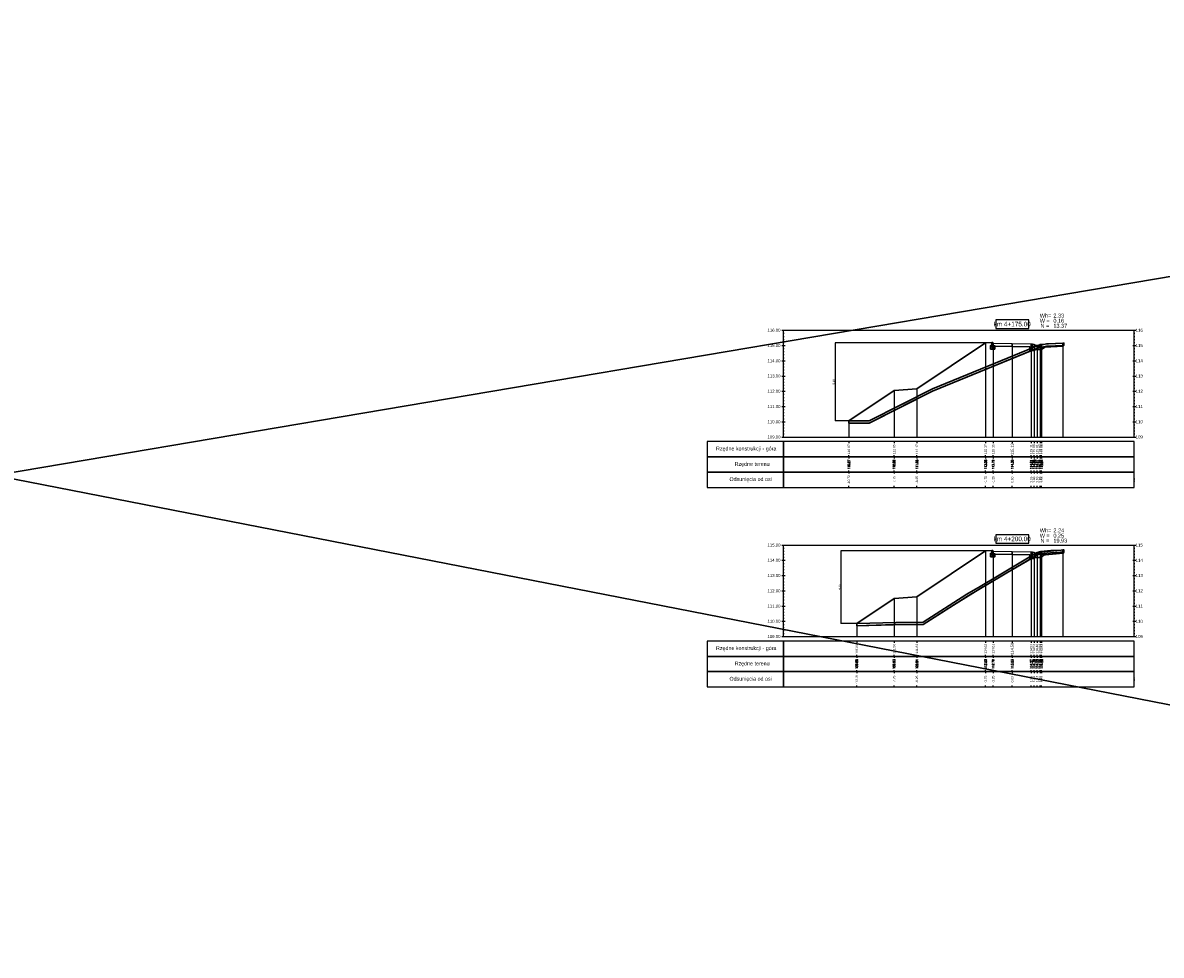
# Model space of a CAD drawing. Extents: x 7537626 to 7538805, y 5722894 to 5725486.
# Tile 87 of 105: x 7538621 to 7538696, y 5725288 to 5725349. Entities that reach past the tile are written whole.
import ezdxf

# ---------------------------------------------------------------- set-up
doc = ezdxf.new("R2010")
doc.units = 0
doc.header["$PDMODE"] = 35
doc.header["$PDSIZE"] = 0.3
for name, color, linetype in [('C-DROGI-PROFILE', 7, 'Continuous'), ('C-DROGI-PROFILE-ETYKIETY', 7, 'Continuous'), ('C-DROGI-PRZEKROJE-ETYKIETY', 7, 'Continuous'), ('C-POPRZECZKA-przekrój', 2, 'Continuous'), ('C-POPRZECZKA-widok', 1, 'Continuous')]:
    doc.layers.add(name, color=color, linetype=linetype)
for name, color, linetype, lineweight, plot in [('D-1.pow. hum.', 7, 'Continuous', 30, False), ('D-2.wykop', 30, 'Continuous', 30, False), ('D-3.nasyp', 4, 'Continuous', 30, False)]:
    doc.layers.add(name, color=color, linetype=linetype, lineweight=lineweight, plot=plot)
doc.layers.add('D-roboty-ziemne-opis', color=2, linetype='Continuous', lineweight=30)
doc.layers.add('poprzeczki', color=7, linetype='Continuous', true_color=0x0000d6)
doc.styles.add('2mm08', font='arial.ttf', dxfattribs={"width": 0.8})
doc.styles.add('opis_50', font='arial.ttf', dxfattribs={"height": 0.125})
doc.styles.get("Standard").update_dxf_attribs({"font": 'arial.ttf'})
doc.dimstyles.new('OPIS_50', dxfattribs={"dimscale": 0.5, "dimtxt": 0.125, "dimasz": 0.25, "dimexe": 0.1, "dimexo": 0.15, "dimgap": 0.1, "dimtad": 1, "dimzin": 0, "dimtxsty": 'opis_50', "dimblk": 'ARCHTICK', "dimcen": 0.15, "dimdle": 0.1, "dimaunit": 2, "dimadec": 4, "dimazin": 0, "dimtfac": 1, "dimtmove": 0, "dimatfit": 3, "dimfxl": 1, "dimarcsym": 0})

# ---------------------------------------------------------------- blocks, each defined once
blk = doc.blocks.new('_ArchTick')
at = {"color": 0, "linetype": 'ByBlock', "const_width": 0.15}
blk.add_lwpolyline([(-0.5, -0.5), (0.5, 0.5)], dxfattribs=at)
blk = doc.blocks.new('*D284')
at = {"layer": 'Defpoints', "color": 0, "transparency": 16777216}
for p in [(7538684.576, 5725328.344), (7538674.715, 5725323.248), (7538675.612, 5725323.248)]:
    blk.add_point(p, dxfattribs=at)
at = {"layer": 'poprzeczki', "color": 0, "lineweight": -2, "transparency": 16777216}
for p, q in [((7538684.561, 5725328.344), (7538674.705, 5725328.344)), ((7538674.715, 5725328.354), (7538674.715, 5725323.238)), ((7538675.597, 5725323.248), (7538674.705, 5725323.248))]:
    blk.add_line(p, q, dxfattribs=at)
at = {"layer": 'poprzeczki', "color": 0, "lineweight": -2, "transparency": 16777216, "xscale": 0.025, "yscale": 0.025, "zscale": 0.025}
for p, rotation in [((7538674.715, 5725328.344), 90), ((7538674.715, 5725323.248), 270)]:
    blk.add_blockref('_ArchTick', p, dxfattribs=dict(at, rotation=rotation))
at = {"layer": 'poprzeczki', "color": 0, "transparency": 16777216, "insert": (7538674.63, 5725325.796), "char_height": 0.125, "attachment_point": 5, "rotation": 90, "style": 'opis_50'}
blk.add_mtext('5,10', dxfattribs=at)
blk = doc.blocks.new('*D285')
at = {"layer": 'Defpoints', "color": 0, "transparency": 16777216}
for p in [(7538684.576, 5725314.71), (7538675.092, 5725309.956), (7538676.126, 5725309.956)]:
    blk.add_point(p, dxfattribs=at)
at = {"layer": 'poprzeczki', "color": 0, "lineweight": -2, "transparency": 16777216}
for p, q in [((7538684.561, 5725314.71), (7538675.082, 5725314.71)), ((7538675.092, 5725314.72), (7538675.092, 5725309.946)), ((7538676.111, 5725309.956), (7538675.082, 5725309.956))]:
    blk.add_line(p, q, dxfattribs=at)
at = {"layer": 'poprzeczki', "color": 0, "lineweight": -2, "transparency": 16777216, "xscale": 0.025, "yscale": 0.025, "zscale": 0.025}
for p, rotation in [((7538675.092, 5725314.71), 90), ((7538675.092, 5725309.956), 270)]:
    blk.add_blockref('_ArchTick', p, dxfattribs=dict(at, rotation=rotation))
at = {"layer": 'poprzeczki', "color": 0, "transparency": 16777216, "insert": (7538675.007, 5725312.333), "char_height": 0.125, "attachment_point": 5, "rotation": 90, "style": 'opis_50'}
blk.add_mtext('4,75', dxfattribs=at)

msp = doc.modelspace()

# ---------------------------------------------------------------- linework, layer by layer
at = {"layer": 'C-DROGI-PROFILE', "color": 7, "linetype": 'Continuous', "lineweight": -3}
for p, q in [((7538675.612, 5725321.879), (7538675.612, 5725321.779)), ((7538678.577, 5725321.879), (7538678.577, 5725321.779)), ((7538680.077, 5725321.879), (7538680.077, 5725321.779)), ((7538684.576, 5725321.879), (7538684.576, 5725321.779)), ((7538685.076, 5725321.879), (7538685.076, 5725321.779)), ((7538686.326, 5725321.879), (7538686.326, 5725321.779)), ((7538687.576, 5725321.879), (7538687.576, 5725321.779)), ((7538687.756, 5725321.879), (7538687.756, 5725321.779)), ((7538687.956, 5725321.879), (7538687.956, 5725321.779)), ((7538688.156, 5725321.879), (7538688.156, 5725321.779)), ((7538688.256, 5725321.879), (7538688.256, 5725321.779)), ((7538675.612, 5725320.879), (7538675.612, 5725320.979)), ((7538675.612, 5725320.879), (7538675.612, 5725320.779)), ((7538678.577, 5725320.879), (7538678.577, 5725320.979)), ((7538678.577, 5725320.879), (7538678.577, 5725320.779)), ((7538680.077, 5725320.879), (7538680.077, 5725320.979)), ((7538680.077, 5725320.879), (7538680.077, 5725320.779)), ((7538684.576, 5725320.879), (7538684.576, 5725320.979)), ((7538684.576, 5725320.879), (7538684.576, 5725320.779)), ((7538685.076, 5725320.879), (7538685.076, 5725320.979)), ((7538685.076, 5725320.879), (7538685.076, 5725320.779)), ((7538686.326, 5725320.879), (7538686.326, 5725320.979)), ((7538686.326, 5725320.879), (7538686.326, 5725320.779)), ((7538687.576, 5725320.879), (7538687.576, 5725320.979)), ((7538687.576, 5725320.879), (7538687.576, 5725320.779)), ((7538687.756, 5725320.879), (7538687.756, 5725320.979)), ((7538687.756, 5725320.879), (7538687.756, 5725320.779)), ((7538687.956, 5725320.879), (7538687.956, 5725320.979)), ((7538687.956, 5725320.879), (7538687.956, 5725320.779)), ((7538688.156, 5725320.879), (7538688.156, 5725320.979)), ((7538688.156, 5725320.879), (7538688.156, 5725320.779)), ((7538688.256, 5725320.879), (7538688.256, 5725320.979)), ((7538688.256, 5725320.879), (7538688.256, 5725320.779)), ((7538675.612, 5725319.879), (7538675.612, 5725319.979)), ((7538675.612, 5725319.879), (7538675.612, 5725319.779)), ((7538678.577, 5725319.879), (7538678.577, 5725319.979)), ((7538678.577, 5725319.879), (7538678.577, 5725319.779)), ((7538680.077, 5725319.879), (7538680.077, 5725319.979)), ((7538680.077, 5725319.879), (7538680.077, 5725319.779)), ((7538684.576, 5725319.879), (7538684.576, 5725319.979)), ((7538684.576, 5725319.879), (7538684.576, 5725319.779)), ((7538685.076, 5725319.879), (7538685.076, 5725319.979)), ((7538685.076, 5725319.879), (7538685.076, 5725319.779)), ((7538686.326, 5725319.879), (7538686.326, 5725319.979)), ((7538686.326, 5725319.879), (7538686.326, 5725319.779)), ((7538687.576, 5725319.879), (7538687.576, 5725319.979)), ((7538687.576, 5725319.879), (7538687.576, 5725319.779)), ((7538687.756, 5725319.879), (7538687.756, 5725319.979)), ((7538687.756, 5725319.879), (7538687.756, 5725319.779)), ((7538687.956, 5725319.879), (7538687.956, 5725319.979)), ((7538687.956, 5725319.879), (7538687.956, 5725319.779)), ((7538688.156, 5725319.879), (7538688.156, 5725319.979)), ((7538688.156, 5725319.879), (7538688.156, 5725319.779)), ((7538688.256, 5725319.879), (7538688.256, 5725319.979)), ((7538688.256, 5725319.879), (7538688.256, 5725319.779)), ((7538675.612, 5725318.879), (7538675.612, 5725318.979)), ((7538678.577, 5725318.879), (7538678.577, 5725318.979)), ((7538680.077, 5725318.879), (7538680.077, 5725318.979)), ((7538684.576, 5725318.879), (7538684.576, 5725318.979)), ((7538685.076, 5725318.879), (7538685.076, 5725318.979)), ((7538686.326, 5725318.879), (7538686.326, 5725318.979)), ((7538687.576, 5725318.879), (7538687.576, 5725318.979)), ((7538687.756, 5725318.879), (7538687.756, 5725318.979)), ((7538687.956, 5725318.879), (7538687.956, 5725318.979)), ((7538688.156, 5725318.879), (7538688.156, 5725318.979)), ((7538688.256, 5725318.879), (7538688.256, 5725318.979)), ((7538676.126, 5725308.795), (7538676.126, 5725308.695)), ((7538678.577, 5725308.795), (7538678.577, 5725308.695)), ((7538680.077, 5725308.795), (7538680.077, 5725308.695)), ((7538684.576, 5725308.795), (7538684.576, 5725308.695)), ((7538685.076, 5725308.795), (7538685.076, 5725308.695)), ((7538686.326, 5725308.795), (7538686.326, 5725308.695)), ((7538687.576, 5725308.795), (7538687.576, 5725308.695)), ((7538687.756, 5725308.795), (7538687.756, 5725308.695)), ((7538687.956, 5725308.795), (7538687.956, 5725308.695)), ((7538688.156, 5725308.795), (7538688.156, 5725308.695)), ((7538688.256, 5725308.795), (7538688.256, 5725308.695)), ((7538676.126, 5725307.795), (7538676.126, 5725307.895)), ((7538676.126, 5725307.795), (7538676.126, 5725307.695)), ((7538678.577, 5725307.795), (7538678.577, 5725307.895)), ((7538678.577, 5725307.795), (7538678.577, 5725307.695)), ((7538680.077, 5725307.795), (7538680.077, 5725307.895)), ((7538680.077, 5725307.795), (7538680.077, 5725307.695)), ((7538684.576, 5725307.795), (7538684.576, 5725307.895)), ((7538684.576, 5725307.795), (7538684.576, 5725307.695)), ((7538685.076, 5725307.795), (7538685.076, 5725307.895)), ((7538685.076, 5725307.795), (7538685.076, 5725307.695)), ((7538686.326, 5725307.795), (7538686.326, 5725307.895)), ((7538686.326, 5725307.795), (7538686.326, 5725307.695)), ((7538687.576, 5725307.795), (7538687.576, 5725307.895)), ((7538687.576, 5725307.795), (7538687.576, 5725307.695)), ((7538687.756, 5725307.795), (7538687.756, 5725307.895)), ((7538687.756, 5725307.795), (7538687.756, 5725307.695)), ((7538687.956, 5725307.795), (7538687.956, 5725307.895)), ((7538687.956, 5725307.795), (7538687.956, 5725307.695)), ((7538688.156, 5725307.795), (7538688.156, 5725307.895)), ((7538688.156, 5725307.795), (7538688.156, 5725307.695)), ((7538688.256, 5725307.795), (7538688.256, 5725307.895)), ((7538688.256, 5725307.795), (7538688.256, 5725307.695)), ((7538676.126, 5725306.795), (7538676.126, 5725306.895)), ((7538676.126, 5725306.795), (7538676.126, 5725306.695)), ((7538678.577, 5725306.795), (7538678.577, 5725306.895)), ((7538678.577, 5725306.795), (7538678.577, 5725306.695)), ((7538680.077, 5725306.795), (7538680.077, 5725306.895)), ((7538680.077, 5725306.795), (7538680.077, 5725306.695)), ((7538684.576, 5725306.795), (7538684.576, 5725306.895)), ((7538684.576, 5725306.795), (7538684.576, 5725306.695)), ((7538685.076, 5725306.795), (7538685.076, 5725306.895)), ((7538685.076, 5725306.795), (7538685.076, 5725306.695)), ((7538686.326, 5725306.795), (7538686.326, 5725306.895)), ((7538686.326, 5725306.795), (7538686.326, 5725306.695)), ((7538687.576, 5725306.795), (7538687.576, 5725306.895)), ((7538687.576, 5725306.795), (7538687.576, 5725306.695)), ((7538687.756, 5725306.795), (7538687.756, 5725306.895)), ((7538687.756, 5725306.795), (7538687.756, 5725306.695)), ((7538687.956, 5725306.795), (7538687.956, 5725306.895)), ((7538687.956, 5725306.795), (7538687.956, 5725306.695)), ((7538688.156, 5725306.795), (7538688.156, 5725306.895)), ((7538688.156, 5725306.795), (7538688.156, 5725306.695)), ((7538688.256, 5725306.795), (7538688.256, 5725306.895)), ((7538688.256, 5725306.795), (7538688.256, 5725306.695)), ((7538676.126, 5725305.795), (7538676.126, 5725305.895)), ((7538678.577, 5725305.795), (7538678.577, 5725305.895)), ((7538680.077, 5725305.795), (7538680.077, 5725305.895)), ((7538684.576, 5725305.795), (7538684.576, 5725305.895)), ((7538685.076, 5725305.795), (7538685.076, 5725305.895)), ((7538686.326, 5725305.795), (7538686.326, 5725305.895)), ((7538687.576, 5725305.795), (7538687.576, 5725305.895)), ((7538687.756, 5725305.795), (7538687.756, 5725305.895)), ((7538687.956, 5725305.795), (7538687.956, 5725305.895)), ((7538688.156, 5725305.795), (7538688.156, 5725305.895)), ((7538688.256, 5725305.795), (7538688.256, 5725305.895))]:
    msp.add_line(p, q, dxfattribs=at)
at = {"layer": 'C-DROGI-PROFILE', "color": 1, "linetype": 'Continuous', "lineweight": -3}
for points in [[(7538671.326, 5725320.879), (7538671.326, 5725321.879), (7538666.326, 5725321.879), (7538666.326, 5725320.879)], [(7538671.326, 5725320.879), (7538694.326, 5725320.879), (7538694.326, 5725321.879), (7538671.326, 5725321.879)], [(7538671.326, 5725319.879), (7538671.326, 5725320.879), (7538666.326, 5725320.879), (7538666.326, 5725319.879)], [(7538671.326, 5725319.879), (7538694.326, 5725319.879), (7538694.326, 5725320.879), (7538671.326, 5725320.879)], [(7538671.326, 5725318.879), (7538671.326, 5725319.879), (7538666.326, 5725319.879), (7538666.326, 5725318.879)], [(7538671.326, 5725318.879), (7538694.326, 5725318.879), (7538694.326, 5725319.879), (7538671.326, 5725319.879)], [(7538671.326, 5725307.795), (7538671.326, 5725308.795), (7538666.326, 5725308.795), (7538666.326, 5725307.795)], [(7538671.326, 5725307.795), (7538694.326, 5725307.795), (7538694.326, 5725308.795), (7538671.326, 5725308.795)], [(7538671.326, 5725306.795), (7538671.326, 5725307.795), (7538666.326, 5725307.795), (7538666.326, 5725306.795)], [(7538671.326, 5725306.795), (7538694.326, 5725306.795), (7538694.326, 5725307.795), (7538671.326, 5725307.795)], [(7538671.326, 5725305.795), (7538671.326, 5725306.795), (7538666.326, 5725306.795), (7538666.326, 5725305.795)], [(7538671.326, 5725305.795), (7538694.326, 5725305.795), (7538694.326, 5725306.795), (7538671.326, 5725306.795)]]:
    msp.add_3dface(points, dxfattribs=at)
at = {"layer": 'C-DROGI-PRZEKROJE-ETYKIETY', "color": 1, "linetype": 'Continuous', "lineweight": -3}
for p, q in [((7538684.576, 5725328.344), (7538684.576, 5725322.179)), ((7538685.076, 5725328.338), (7538685.076, 5725322.179)), ((7538686.326, 5725328.313), (7538686.326, 5725322.179)), ((7538687.576, 5725328.288), (7538687.576, 5725322.179)), ((7538687.756, 5725328.262), (7538687.756, 5725322.179)), ((7538688.156, 5725328.262), (7538688.156, 5725322.179)), ((7538688.256, 5725328.262), (7538688.256, 5725322.179)), ((7538689.656, 5725328.327), (7538689.656, 5725322.179)), ((7538687.956, 5725328.192), (7538687.956, 5725322.179)), ((7538684.576, 5725314.71), (7538684.576, 5725309.095)), ((7538685.076, 5725314.703), (7538685.076, 5725309.095)), ((7538686.326, 5725314.678), (7538686.326, 5725309.095)), ((7538687.576, 5725314.653), (7538687.576, 5725309.095)), ((7538687.756, 5725314.628), (7538687.756, 5725309.095)), ((7538687.956, 5725314.558), (7538687.956, 5725309.095)), ((7538688.156, 5725314.628), (7538688.156, 5725309.095)), ((7538688.256, 5725314.628), (7538688.256, 5725309.095)), ((7538689.656, 5725314.773), (7538689.656, 5725309.095))]:
    msp.add_line(p, q, dxfattribs=at)
for points in [[(7538680.077, 5725325.344), (7538680.077, 5725322.179)], [(7538678.577, 5725325.224), (7538678.577, 5725322.179)], [(7538675.612, 5725323.247), (7538675.612, 5725322.179)], [(7538678.577, 5725311.59), (7538678.577, 5725309.095)], [(7538680.077, 5725311.71), (7538680.077, 5725309.095)], [(7538676.126, 5725309.956), (7538676.126, 5725309.095)]]:
    msp.add_lwpolyline(points, dxfattribs=at)
at = {"layer": 'C-POPRZECZKA-przekrój', "color": 2, "linetype": 'Continuous', "lineweight": -3}
for p, q in [((7538684.576, 5725328.344), (7538684.996, 5725328.378)), ((7538685.036, 5725328.378), (7538684.996, 5725328.378)), ((7538684.996, 5725328.378), (7538684.996, 5725328.048)), ((7538685.042, 5725328.378), (7538685.036, 5725328.378)), ((7538685.05, 5725328.375), (7538685.042, 5725328.378)), ((7538685.059, 5725328.371), (7538685.05, 5725328.375)), ((7538685.065, 5725328.366), (7538685.059, 5725328.371)), ((7538685.069, 5725328.361), (7538685.065, 5725328.366)), ((7538685.073, 5725328.354), (7538685.069, 5725328.361)), ((7538685.076, 5725328.345), (7538685.073, 5725328.354)), ((7538685.076, 5725328.338), (7538685.076, 5725328.345)), ((7538685.076, 5725328.338), (7538686.326, 5725328.313)), ((7538685.076, 5725328.338), (7538685.077, 5725328.138)), ((7538685.076, 5725328.048), (7538685.076, 5725328.338)), ((7538685.076, 5725328.338), (7538685.076, 5725328.178)), ((7538686.326, 5725328.113), (7538686.326, 5725328.313)), ((7538686.326, 5725328.313), (7538687.576, 5725328.288)), ((7538687.576, 5725328.288), (7538687.575, 5725328.088)), ((7538687.576, 5725328.288), (7538687.656, 5725328.288)), ((7538687.576, 5725328.088), (7538687.576, 5725328.288)), ((7538687.576, 5725328.288), (7538687.576, 5725327.958)), ((7538687.656, 5725327.912), (7538687.656, 5725328.288)), ((7538687.656, 5725328.262), (7538687.756, 5725328.262)), ((7538687.656, 5725328.112), (7538687.656, 5725328.262)), ((7538687.756, 5725328.262), (7538687.773, 5725328.249)), ((7538687.773, 5725328.249), (7538687.791, 5725328.238)), ((7538687.791, 5725328.238), (7538687.808, 5725328.229)), ((7538687.808, 5725328.229), (7538687.827, 5725328.219)), ((7538688.082, 5725328.218), (7538688.107, 5725328.229)), ((7538688.107, 5725328.229), (7538688.125, 5725328.24)), ((7538688.125, 5725328.24), (7538688.141, 5725328.25)), ((7538688.141, 5725328.25), (7538688.156, 5725328.262)), ((7538688.156, 5725328.262), (7538688.256, 5725328.262)), ((7538688.256, 5725328.262), (7538688.256, 5725328.112)), ((7538684.896, 5725327.948), (7538684.896, 5725328.178)), ((7538684.896, 5725328.178), (7538684.996, 5725328.178)), ((7538685.176, 5725327.948), (7538684.896, 5725327.948)), ((7538684.996, 5725328.178), (7538684.996, 5725328.078)), ((7538684.996, 5725328.078), (7538685.076, 5725328.078)), ((7538684.996, 5725328.048), (7538685.076, 5725328.048)), ((7538685.076, 5725328.178), (7538685.176, 5725328.178)), ((7538685.077, 5725328.138), (7538686.326, 5725328.113)), ((7538685.176, 5725328.178), (7538685.176, 5725327.948)), ((7538686.326, 5725328.113), (7538687.575, 5725328.088)), ((7538687.476, 5725327.858), (7538687.476, 5725328.088)), ((7538687.476, 5725328.088), (7538687.576, 5725328.088)), ((7538687.756, 5725327.858), (7538687.476, 5725327.858)), ((7538687.576, 5725327.958), (7538687.656, 5725327.958)), ((7538688.256, 5725328.112), (7538687.656, 5725328.112)), ((7538687.656, 5725328.088), (7538687.756, 5725328.088)), ((7538687.656, 5725327.958), (7538687.656, 5725328.088)), ((7538687.656, 5725327.912), (7538688.256, 5725327.912)), ((7538687.756, 5725328.088), (7538687.756, 5725327.858)), ((7538687.827, 5725328.219), (7538687.849, 5725328.211)), ((7538687.849, 5725328.211), (7538687.877, 5725328.202)), ((7538687.877, 5725328.202), (7538687.903, 5725328.197)), ((7538687.903, 5725328.197), (7538687.926, 5725328.193)), ((7538687.926, 5725328.193), (7538687.956, 5725328.192)), ((7538687.956, 5725328.192), (7538687.979, 5725328.193)), ((7538687.979, 5725328.193), (7538688.005, 5725328.196)), ((7538688.005, 5725328.196), (7538688.027, 5725328.2)), ((7538688.027, 5725328.2), (7538688.056, 5725328.208)), ((7538688.056, 5725328.208), (7538688.082, 5725328.218)), ((7538688.256, 5725327.912), (7538688.256, 5725328.112)), ((7538684.576, 5725314.71), (7538684.996, 5725314.743)), ((7538684.896, 5725314.313), (7538684.896, 5725314.543)), ((7538684.896, 5725314.543), (7538684.996, 5725314.543)), ((7538685.176, 5725314.313), (7538684.896, 5725314.313)), ((7538685.036, 5725314.743), (7538684.996, 5725314.743)), ((7538684.996, 5725314.743), (7538684.996, 5725314.413)), ((7538684.996, 5725314.543), (7538684.996, 5725314.443)), ((7538684.996, 5725314.443), (7538685.076, 5725314.443)), ((7538684.996, 5725314.413), (7538685.076, 5725314.413)), ((7538685.042, 5725314.743), (7538685.036, 5725314.743)), ((7538685.05, 5725314.741), (7538685.042, 5725314.743)), ((7538685.059, 5725314.737), (7538685.05, 5725314.741)), ((7538685.065, 5725314.732), (7538685.059, 5725314.737)), ((7538685.069, 5725314.726), (7538685.065, 5725314.732)), ((7538685.073, 5725314.719), (7538685.069, 5725314.726)), ((7538685.076, 5725314.711), (7538685.073, 5725314.719)), ((7538685.076, 5725314.703), (7538685.076, 5725314.711)), ((7538685.076, 5725314.703), (7538686.326, 5725314.678)), ((7538685.076, 5725314.703), (7538685.077, 5725314.503)), ((7538685.076, 5725314.413), (7538685.076, 5725314.703)), ((7538685.076, 5725314.703), (7538685.076, 5725314.543)), ((7538685.076, 5725314.543), (7538685.176, 5725314.543)), ((7538685.077, 5725314.503), (7538686.326, 5725314.478)), ((7538685.176, 5725314.543), (7538685.176, 5725314.313)), ((7538686.326, 5725314.478), (7538686.326, 5725314.678)), ((7538686.326, 5725314.678), (7538687.576, 5725314.653)), ((7538686.326, 5725314.478), (7538687.575, 5725314.453)), ((7538687.476, 5725314.223), (7538687.476, 5725314.453)), ((7538687.476, 5725314.453), (7538687.576, 5725314.453)), ((7538687.756, 5725314.223), (7538687.476, 5725314.223)), ((7538687.576, 5725314.653), (7538687.575, 5725314.453)), ((7538687.576, 5725314.653), (7538687.656, 5725314.653)), ((7538687.576, 5725314.453), (7538687.576, 5725314.653)), ((7538687.576, 5725314.653), (7538687.576, 5725314.323)), ((7538687.576, 5725314.323), (7538687.656, 5725314.323)), ((7538687.656, 5725314.278), (7538687.656, 5725314.653)), ((7538687.656, 5725314.628), (7538687.756, 5725314.628)), ((7538687.656, 5725314.478), (7538687.656, 5725314.628)), ((7538688.256, 5725314.478), (7538687.656, 5725314.478)), ((7538687.656, 5725314.453), (7538687.756, 5725314.453)), ((7538687.656, 5725314.323), (7538687.656, 5725314.453)), ((7538687.656, 5725314.278), (7538688.256, 5725314.278)), ((7538687.756, 5725314.628), (7538687.773, 5725314.615)), ((7538687.756, 5725314.453), (7538687.756, 5725314.223)), ((7538687.773, 5725314.615), (7538687.791, 5725314.603)), ((7538687.791, 5725314.603), (7538687.808, 5725314.594)), ((7538687.808, 5725314.594), (7538687.827, 5725314.585)), ((7538687.827, 5725314.585), (7538687.849, 5725314.576)), ((7538687.849, 5725314.576), (7538687.877, 5725314.568)), ((7538687.877, 5725314.568), (7538687.903, 5725314.562)), ((7538687.903, 5725314.562), (7538687.926, 5725314.559)), ((7538687.926, 5725314.559), (7538687.956, 5725314.558)), ((7538687.956, 5725314.558), (7538687.979, 5725314.558)), ((7538687.979, 5725314.558), (7538688.005, 5725314.561)), ((7538688.005, 5725314.561), (7538688.027, 5725314.565)), ((7538688.027, 5725314.565), (7538688.056, 5725314.573)), ((7538688.056, 5725314.573), (7538688.082, 5725314.583)), ((7538688.082, 5725314.583), (7538688.107, 5725314.595)), ((7538688.107, 5725314.595), (7538688.125, 5725314.605)), ((7538688.125, 5725314.605), (7538688.141, 5725314.616)), ((7538688.141, 5725314.616), (7538688.156, 5725314.628)), ((7538688.156, 5725314.628), (7538688.256, 5725314.628)), ((7538688.256, 5725314.628), (7538688.256, 5725314.478)), ((7538688.256, 5725314.278), (7538688.256, 5725314.478))]:
    msp.add_line(p, q, dxfattribs=at)
for points in [[(7538675.598, 5725323.238), (7538678.577, 5725325.224), (7538680.077, 5725325.344), (7538684.576, 5725328.344)], [(7538676.126, 5725309.956), (7538678.577, 5725311.59), (7538680.077, 5725311.71), (7538684.576, 5725314.71)]]:
    msp.add_lwpolyline(points, dxfattribs=at)
at = {"layer": 'C-POPRZECZKA-przekrój'}
for points in [[(7538688.256, 5725328.262), (7538689.656, 5725328.327)], [(7538688.266, 5725328.062), (7538689.666, 5725328.128)], [(7538688.256, 5725314.628), (7538689.656, 5725314.773)], [(7538688.277, 5725314.429), (7538689.677, 5725314.574)]]:
    msp.add_lwpolyline(points, dxfattribs=at)
at = {"layer": 'C-POPRZECZKA-widok', "color": 1, "linetype": 'Continuous', "lineweight": -3}
for p, q in [((7538671.226, 5725329.179), (7538694.426, 5725329.179)), ((7538671.276, 5725328.979), (7538671.376, 5725328.979)), ((7538671.326, 5725322.179), (7538671.326, 5725329.179)), ((7538694.276, 5725328.979), (7538694.376, 5725328.979)), ((7538694.326, 5725322.179), (7538694.326, 5725329.179)), ((7538671.276, 5725328.779), (7538671.376, 5725328.779)), ((7538671.276, 5725328.579), (7538671.376, 5725328.579)), ((7538671.276, 5725328.379), (7538671.376, 5725328.379)), ((7538694.276, 5725328.779), (7538694.376, 5725328.779)), ((7538694.276, 5725328.579), (7538694.376, 5725328.579)), ((7538694.276, 5725328.379), (7538694.376, 5725328.379)), ((7538671.226, 5725328.179), (7538671.426, 5725328.179)), ((7538671.276, 5725328.179), (7538671.376, 5725328.179)), ((7538671.276, 5725327.979), (7538671.376, 5725327.979)), ((7538671.276, 5725327.779), (7538671.376, 5725327.779)), ((7538671.276, 5725327.579), (7538671.376, 5725327.579)), ((7538694.226, 5725328.179), (7538694.426, 5725328.179)), ((7538694.276, 5725328.179), (7538694.376, 5725328.179)), ((7538694.276, 5725327.979), (7538694.376, 5725327.979)), ((7538694.276, 5725327.779), (7538694.376, 5725327.779)), ((7538694.276, 5725327.579), (7538694.376, 5725327.579)), ((7538671.226, 5725327.179), (7538671.426, 5725327.179)), ((7538671.276, 5725327.379), (7538671.376, 5725327.379)), ((7538671.276, 5725327.179), (7538671.376, 5725327.179)), ((7538671.276, 5725326.979), (7538671.376, 5725326.979)), ((7538671.276, 5725326.779), (7538671.376, 5725326.779)), ((7538694.226, 5725327.179), (7538694.426, 5725327.179)), ((7538694.276, 5725327.379), (7538694.376, 5725327.379)), ((7538694.276, 5725327.179), (7538694.376, 5725327.179)), ((7538694.276, 5725326.979), (7538694.376, 5725326.979)), ((7538694.276, 5725326.779), (7538694.376, 5725326.779)), ((7538671.226, 5725326.179), (7538671.426, 5725326.179)), ((7538671.276, 5725326.579), (7538671.376, 5725326.579)), ((7538671.276, 5725326.379), (7538671.376, 5725326.379)), ((7538671.276, 5725326.179), (7538671.376, 5725326.179)), ((7538694.226, 5725326.179), (7538694.426, 5725326.179)), ((7538694.276, 5725326.579), (7538694.376, 5725326.579)), ((7538694.276, 5725326.379), (7538694.376, 5725326.379)), ((7538694.276, 5725326.179), (7538694.376, 5725326.179)), ((7538671.276, 5725325.979), (7538671.376, 5725325.979)), ((7538671.276, 5725325.779), (7538671.376, 5725325.779)), ((7538671.276, 5725325.579), (7538671.376, 5725325.579)), ((7538671.276, 5725325.379), (7538671.376, 5725325.379)), ((7538694.276, 5725325.979), (7538694.376, 5725325.979)), ((7538694.276, 5725325.779), (7538694.376, 5725325.779)), ((7538694.276, 5725325.579), (7538694.376, 5725325.579)), ((7538694.276, 5725325.379), (7538694.376, 5725325.379)), ((7538671.226, 5725325.179), (7538671.426, 5725325.179)), ((7538671.276, 5725325.179), (7538671.376, 5725325.179)), ((7538671.276, 5725324.979), (7538671.376, 5725324.979)), ((7538671.276, 5725324.779), (7538671.376, 5725324.779)), ((7538671.276, 5725324.579), (7538671.376, 5725324.579)), ((7538694.226, 5725325.179), (7538694.426, 5725325.179)), ((7538694.276, 5725325.179), (7538694.376, 5725325.179)), ((7538694.276, 5725324.979), (7538694.376, 5725324.979)), ((7538694.276, 5725324.779), (7538694.376, 5725324.779)), ((7538694.276, 5725324.579), (7538694.376, 5725324.579)), ((7538671.226, 5725324.179), (7538671.426, 5725324.179)), ((7538671.276, 5725324.379), (7538671.376, 5725324.379)), ((7538671.276, 5725324.179), (7538671.376, 5725324.179)), ((7538671.276, 5725323.979), (7538671.376, 5725323.979)), ((7538671.276, 5725323.779), (7538671.376, 5725323.779)), ((7538694.226, 5725324.179), (7538694.426, 5725324.179)), ((7538694.276, 5725324.379), (7538694.376, 5725324.379)), ((7538694.276, 5725324.179), (7538694.376, 5725324.179)), ((7538694.276, 5725323.979), (7538694.376, 5725323.979)), ((7538694.276, 5725323.779), (7538694.376, 5725323.779)), ((7538671.226, 5725323.179), (7538671.426, 5725323.179)), ((7538671.276, 5725323.579), (7538671.376, 5725323.579)), ((7538671.276, 5725323.379), (7538671.376, 5725323.379)), ((7538671.276, 5725323.179), (7538671.376, 5725323.179)), ((7538694.226, 5725323.179), (7538694.426, 5725323.179)), ((7538694.276, 5725323.579), (7538694.376, 5725323.579)), ((7538694.276, 5725323.379), (7538694.376, 5725323.379)), ((7538694.276, 5725323.179), (7538694.376, 5725323.179)), ((7538671.276, 5725322.979), (7538671.376, 5725322.979)), ((7538671.276, 5725322.779), (7538671.376, 5725322.779)), ((7538671.276, 5725322.579), (7538671.376, 5725322.579)), ((7538671.276, 5725322.379), (7538671.376, 5725322.379)), ((7538694.276, 5725322.979), (7538694.376, 5725322.979)), ((7538694.276, 5725322.779), (7538694.376, 5725322.779)), ((7538694.276, 5725322.579), (7538694.376, 5725322.579)), ((7538694.276, 5725322.379), (7538694.376, 5725322.379)), ((7538671.226, 5725322.179), (7538694.426, 5725322.179)), ((7538671.226, 5725315.095), (7538694.426, 5725315.095)), ((7538671.276, 5725314.895), (7538671.376, 5725314.895)), ((7538671.326, 5725309.095), (7538671.326, 5725315.095)), ((7538694.276, 5725314.895), (7538694.376, 5725314.895)), ((7538694.326, 5725309.095), (7538694.326, 5725315.095)), ((7538671.226, 5725314.095), (7538671.426, 5725314.095)), ((7538671.276, 5725314.695), (7538671.376, 5725314.695)), ((7538671.276, 5725314.495), (7538671.376, 5725314.495)), ((7538671.276, 5725314.295), (7538671.376, 5725314.295)), ((7538671.276, 5725314.095), (7538671.376, 5725314.095)), ((7538694.226, 5725314.095), (7538694.426, 5725314.095)), ((7538694.276, 5725314.695), (7538694.376, 5725314.695)), ((7538694.276, 5725314.495), (7538694.376, 5725314.495)), ((7538694.276, 5725314.295), (7538694.376, 5725314.295)), ((7538694.276, 5725314.095), (7538694.376, 5725314.095)), ((7538671.276, 5725313.895), (7538671.376, 5725313.895)), ((7538671.276, 5725313.695), (7538671.376, 5725313.695)), ((7538671.276, 5725313.495), (7538671.376, 5725313.495)), ((7538671.276, 5725313.295), (7538671.376, 5725313.295)), ((7538694.276, 5725313.895), (7538694.376, 5725313.895)), ((7538694.276, 5725313.695), (7538694.376, 5725313.695)), ((7538694.276, 5725313.495), (7538694.376, 5725313.495)), ((7538694.276, 5725313.295), (7538694.376, 5725313.295)), ((7538671.226, 5725313.095), (7538671.426, 5725313.095)), ((7538671.276, 5725313.095), (7538671.376, 5725313.095)), ((7538671.276, 5725312.895), (7538671.376, 5725312.895)), ((7538671.276, 5725312.695), (7538671.376, 5725312.695)), ((7538694.226, 5725313.095), (7538694.426, 5725313.095)), ((7538694.276, 5725313.095), (7538694.376, 5725313.095)), ((7538694.276, 5725312.895), (7538694.376, 5725312.895)), ((7538694.276, 5725312.695), (7538694.376, 5725312.695)), ((7538671.226, 5725312.095), (7538671.426, 5725312.095)), ((7538671.276, 5725312.495), (7538671.376, 5725312.495)), ((7538671.276, 5725312.295), (7538671.376, 5725312.295)), ((7538671.276, 5725312.095), (7538671.376, 5725312.095)), ((7538671.276, 5725311.895), (7538671.376, 5725311.895)), ((7538694.226, 5725312.095), (7538694.426, 5725312.095)), ((7538694.276, 5725312.495), (7538694.376, 5725312.495)), ((7538694.276, 5725312.295), (7538694.376, 5725312.295)), ((7538694.276, 5725312.095), (7538694.376, 5725312.095)), ((7538694.276, 5725311.895), (7538694.376, 5725311.895)), ((7538671.226, 5725311.095), (7538671.426, 5725311.095)), ((7538671.276, 5725311.695), (7538671.376, 5725311.695)), ((7538671.276, 5725311.495), (7538671.376, 5725311.495)), ((7538671.276, 5725311.295), (7538671.376, 5725311.295)), ((7538671.276, 5725311.095), (7538671.376, 5725311.095)), ((7538694.226, 5725311.095), (7538694.426, 5725311.095)), ((7538694.276, 5725311.695), (7538694.376, 5725311.695)), ((7538694.276, 5725311.495), (7538694.376, 5725311.495)), ((7538694.276, 5725311.295), (7538694.376, 5725311.295)), ((7538694.276, 5725311.095), (7538694.376, 5725311.095)), ((7538671.276, 5725310.895), (7538671.376, 5725310.895)), ((7538671.276, 5725310.695), (7538671.376, 5725310.695)), ((7538671.276, 5725310.495), (7538671.376, 5725310.495)), ((7538694.276, 5725310.895), (7538694.376, 5725310.895)), ((7538694.276, 5725310.695), (7538694.376, 5725310.695)), ((7538694.276, 5725310.495), (7538694.376, 5725310.495)), ((7538671.226, 5725310.095), (7538671.426, 5725310.095)), ((7538671.276, 5725310.295), (7538671.376, 5725310.295)), ((7538671.276, 5725310.095), (7538671.376, 5725310.095)), ((7538671.276, 5725309.895), (7538671.376, 5725309.895)), ((7538671.276, 5725309.695), (7538671.376, 5725309.695)), ((7538694.226, 5725310.095), (7538694.426, 5725310.095)), ((7538694.276, 5725310.295), (7538694.376, 5725310.295)), ((7538694.276, 5725310.095), (7538694.376, 5725310.095)), ((7538694.276, 5725309.895), (7538694.376, 5725309.895)), ((7538694.276, 5725309.695), (7538694.376, 5725309.695)), ((7538671.226, 5725309.095), (7538694.426, 5725309.095)), ((7538671.276, 5725309.495), (7538671.376, 5725309.495)), ((7538671.276, 5725309.295), (7538671.376, 5725309.295)), ((7538694.276, 5725309.495), (7538694.376, 5725309.495)), ((7538694.276, 5725309.295), (7538694.376, 5725309.295))]:
    msp.add_line(p, q, dxfattribs=at)
at = {"layer": 'C-POPRZECZKA-widok', "color": 3, "linetype": 'Continuous', "lineweight": -3}
for points in [[(7538685.247, 5725329.304), (7538687.406, 5725329.304), (7538687.406, 5725329.86), (7538685.247, 5725329.86)], [(7538685.247, 5725315.22), (7538687.406, 5725315.22), (7538687.406, 5725315.776), (7538685.247, 5725315.776)]]:
    msp.add_3dface(points, dxfattribs=at)
at = {"layer": 'D-1.pow. hum.'}
for points in [[(7538675.612, 5725323.246), (7538675.612, 5725323.096), (7538676.935, 5725323.086), (7538681.089, 5725325.187), (7538688.026, 5725328.023), (7538688.589, 5725328.141), (7538689.72, 5725328.18), (7538689.72, 5725328.33), (7538688.593, 5725328.291), (7538688.026, 5725328.173), (7538686.059, 5725327.369), (7538681.089, 5725325.337), (7538676.935, 5725323.236), (7538675.612, 5725323.246)], [(7538676.126, 5725309.956), (7538676.126, 5725309.806), (7538678.642, 5725309.876), (7538680.481, 5725309.879), (7538683.429, 5725311.76), (7538687.972, 5725314.453), (7538688.205, 5725314.523), (7538688.844, 5725314.582), (7538689.497, 5725314.621), (7538689.711, 5725314.624), (7538689.713, 5725314.773), (7538689.536, 5725314.771), (7538688.869, 5725314.733), (7538688.205, 5725314.673), (7538687.972, 5725314.603), (7538687.446, 5725314.291), (7538685.356, 5725313.053), (7538684.221, 5725312.38), (7538683.358, 5725311.868), (7538680.481, 5725310.029), (7538678.701, 5725310.026), (7538676.126, 5725309.956)]]:
    msp.add_lwpolyline(points, dxfattribs=at)
at = {"layer": 'D-2.wykop'}
for points in [[(7538689.666, 5725328.128), (7538689.72, 5725328.18), (7538688.589, 5725328.141), (7538688.026, 5725328.023), (7538687.622, 5725327.858), (7538687.756, 5725327.858), (7538687.853, 5725327.912), (7538688.256, 5725327.912), (7538688.476, 5725328.072), (7538689.666, 5725328.128)], [(7538689.677, 5725314.574), (7538689.711, 5725314.624), (7538689.484, 5725314.62), (7538688.844, 5725314.582), (7538688.205, 5725314.523), (7538687.956, 5725314.444), (7538687.584, 5725314.223), (7538687.756, 5725314.223), (7538687.832, 5725314.278), (7538688.256, 5725314.278), (7538688.444, 5725314.446), (7538689.677, 5725314.574)]]:
    msp.add_lwpolyline(points, dxfattribs=at)
at = {"layer": 'D-3.nasyp'}
for points in [[(7538467.673, 5725349.337), (7538780.682, 5725288.204)], [(7538448.807, 5725290.775), (7538762.96, 5725343.909)], [(7538684.896, 5725327.948), (7538684.896, 5725328.178), (7538684.996, 5725328.178), (7538684.996, 5725328.378), (7538684.576, 5725328.344), (7538680.077, 5725325.344), (7538678.577, 5725325.224), (7538675.612, 5725323.246), (7538675.612, 5725323.096), (7538676.935, 5725323.086), (7538679.97, 5725324.621), (7538681.089, 5725325.187), (7538684.248, 5725326.478), (7538687.622, 5725327.858), (7538687.476, 5725327.858), (7538687.476, 5725328.09), (7538685.176, 5725328.136), (7538685.176, 5725327.948), (7538684.896, 5725327.948)], [(7538689.656, 5725328.327), (7538689.656, 5725328.127), (7538689.666, 5725328.128), (7538689.72, 5725328.18), (7538689.721, 5725328.333), (7538689.656, 5725328.328)], [(7538687.756, 5725327.912), (7538687.756, 5725327.858), (7538687.853, 5725327.912), (7538687.756, 5725327.912)], [(7538688.256, 5725328.062), (7538688.256, 5725327.912), (7538688.476, 5725328.072), (7538688.256, 5725328.062)], [(7538684.896, 5725314.313), (7538684.896, 5725314.543), (7538684.996, 5725314.543), (7538684.996, 5725314.743), (7538684.576, 5725314.71), (7538680.077, 5725311.71), (7538678.577, 5725311.59), (7538676.126, 5725309.956), (7538676.13, 5725309.806), (7538678.527, 5725309.875), (7538680.481, 5725309.879), (7538682.374, 5725311.089), (7538684.211, 5725312.224), (7538685.982, 5725313.274), (7538687.584, 5725314.223), (7538687.476, 5725314.223), (7538687.476, 5725314.453), (7538685.176, 5725314.502), (7538685.176, 5725314.313), (7538684.896, 5725314.313)], [(7538687.756, 5725314.278), (7538687.756, 5725314.223), (7538687.832, 5725314.278), (7538687.756, 5725314.278)], [(7538688.444, 5725314.446), (7538688.256, 5725314.425), (7538688.256, 5725314.278), (7538688.444, 5725314.446)], [(7538689.656, 5725314.773), (7538689.656, 5725314.572), (7538689.677, 5725314.574), (7538689.711, 5725314.624), (7538689.713, 5725314.774), (7538689.656, 5725314.773)]]:
    msp.add_lwpolyline(points, dxfattribs=at)

# ---------------------------------------------------------------- texts
at = {"layer": 'C-DROGI-PROFILE', "color": 2}
for s, p in [('Rzędne konstrukcji - góra', (7538666.901, 5725321.295)), ('Rzędne terenu', (7538668.122, 5725320.289)), ('Odsunięcia od osi', (7538667.782, 5725319.289)), ('Rzędne konstrukcji - góra', (7538666.901, 5725308.211)), ('Rzędne terenu', (7538668.122, 5725307.205)), ('Odsunięcia od osi', (7538667.782, 5725306.205))]:
    msp.add_text(s, height=0.25, dxfattribs=at).set_placement(p)
at = {"layer": 'C-DROGI-PROFILE-ETYKIETY', "color": 1, "linetype": 'Continuous', "lineweight": -3, "attachment_point": 5, "rotation": 90, "style": '2mm08'}
for s, insert, char_height in [('110.07', (7538675.612, 5725321.379), 0.15), ('112.05', (7538678.577, 5725321.379), 0.15), ('112.17', (7538680.077, 5725321.379), 0.15), ('115.17', (7538684.576, 5725321.379), 0.15), ('115.16', (7538685.076, 5725321.379), 0.15), ('115.13', (7538686.326, 5725321.379), 0.18), ('115.11', (7538687.576, 5725321.379), 0.15), ('115.08', (7538687.756, 5725321.379), 0.15), ('115.01', (7538687.956, 5725321.379), 0.15), ('115.08', (7538688.156, 5725321.379), 0.15), ('115.08', (7538688.256, 5725321.379), 0.15), ('{\\Fsimplex|c238;110.07}', (7538675.612, 5725320.379), 0.15), ('{\\Fsimplex|c238;110.89}', (7538678.577, 5725320.379), 0.15), ('{\\Fsimplex|c238;111.65}', (7538680.077, 5725320.379), 0.15), ('{\\Fsimplex.shx|c238;113.58}', (7538684.576, 5725320.379), 0.15), ('{\\Fsimplex.shx|c238;113.79}', (7538685.076, 5725320.379), 0.15), ('{\\Fsimplex.shx|c238;114.30}', (7538686.326, 5725320.379), 0.15), ('{\\Fsimplex.shx|c238;114.81}', (7538687.576, 5725320.379), 0.15), ('{\\Fsimplex.shx|c238;114.88}', (7538687.756, 5725320.379), 0.15), ('{\\Fsimplex.shx|c238;114.97}', (7538687.956, 5725320.379), 0.15), ('{\\Fsimplex.shx|c238;115.02}', (7538688.156, 5725320.379), 0.15), ('{\\Fsimplex.shx|c238;115.04}', (7538688.256, 5725320.379), 0.15), ('-10.72', (7538675.612, 5725319.379), 0.15), ('-7.75', (7538678.577, 5725319.379), 0.15), ('-6.25', (7538680.077, 5725319.379), 0.15), ('-1.75', (7538684.576, 5725319.379), 0.15), ('-1.25', (7538685.076, 5725319.379), 0.15), ('0.00', (7538686.326, 5725319.379), 0.15), ('1.25', (7538687.576, 5725319.379), 0.15), ('1.43', (7538687.756, 5725319.379), 0.15), ('1.63', (7538687.956, 5725319.379), 0.15), ('1.83', (7538688.156, 5725319.379), 0.15), ('1.93', (7538688.256, 5725319.379), 0.15), ('109.86', (7538676.126, 5725308.295), 0.15), ('111.50', (7538678.577, 5725308.295), 0.15), ('111.62', (7538680.077, 5725308.295), 0.15), ('114.62', (7538684.576, 5725308.295), 0.15), ('114.61', (7538685.076, 5725308.295), 0.15), ('114.58', (7538686.326, 5725308.295), 0.18), ('114.56', (7538687.576, 5725308.295), 0.15), ('114.53', (7538687.756, 5725308.295), 0.15), ('114.46', (7538687.956, 5725308.295), 0.15), ('114.53', (7538688.156, 5725308.295), 0.15), ('114.53', (7538688.256, 5725308.295), 0.15), ('{\\Fsimplex|c238;109.86}', (7538676.126, 5725307.295), 0.15), ('{\\Fsimplex|c238;109.93}', (7538678.577, 5725307.295), 0.15), ('{\\Fsimplex|c238;109.94}', (7538680.077, 5725307.295), 0.15), ('{\\Fsimplex.shx|c238;112.50}', (7538684.576, 5725307.295), 0.15), ('{\\Fsimplex.shx|c238;112.79}', (7538685.076, 5725307.295), 0.15), ('{\\Fsimplex.shx|c238;113.53}', (7538686.326, 5725307.295), 0.15), ('{\\Fsimplex.shx|c238;114.27}', (7538687.576, 5725307.295), 0.15), ('{\\Fsimplex.shx|c238;114.38}', (7538687.756, 5725307.295), 0.15), ('{\\Fsimplex.shx|c238;114.50}', (7538687.956, 5725307.295), 0.15), ('{\\Fsimplex.shx|c238;114.56}', (7538688.156, 5725307.295), 0.15), ('{\\Fsimplex.shx|c238;114.58}', (7538688.256, 5725307.295), 0.15), ('-10.20', (7538676.126, 5725306.295), 0.15), ('-7.75', (7538678.577, 5725306.295), 0.15), ('-6.25', (7538680.077, 5725306.295), 0.15), ('-1.75', (7538684.576, 5725306.295), 0.15), ('-1.25', (7538685.076, 5725306.295), 0.15), ('0.00', (7538686.326, 5725306.295), 0.15), ('1.25', (7538687.576, 5725306.295), 0.15), ('1.43', (7538687.756, 5725306.295), 0.15), ('1.63', (7538687.956, 5725306.295), 0.15), ('1.83', (7538688.156, 5725306.295), 0.15), ('1.93', (7538688.256, 5725306.295), 0.15)]:
    msp.add_mtext(s, dxfattribs=dict(at, insert=insert, char_height=char_height))
at = {"layer": 'C-DROGI-PROFILE-ETYKIETY', "color": 7, "linetype": 'Continuous', "lineweight": -3, "char_height": 0.1, "attachment_point": 5, "rotation": 90, "style": '2mm08'}
for s, insert in [('-15.00', (7538671.326, 5725319.379)), ('8.00', (7538694.326, 5725319.379)), ('-15.00', (7538671.326, 5725306.295)), ('8.00', (7538694.326, 5725306.295))]:
    msp.add_mtext(s, dxfattribs=dict(at, insert=insert))
at = {"layer": 'C-POPRZECZKA-widok', "color": 3, "linetype": 'Continuous', "lineweight": -3, "char_height": 0.3, "attachment_point": 8, "style": '2mm08'}
for s, insert in [('km 4+175.00', (7538686.326, 5725329.429)), ('km 4+200.00', (7538686.326, 5725315.345))]:
    msp.add_mtext(s, dxfattribs=dict(at, insert=insert))
at = {"layer": 'C-POPRZECZKA-widok', "color": 1, "linetype": 'Continuous', "lineweight": -3, "char_height": 0.2, "attachment_point": 6, "style": '2mm08'}
for s, insert in [('116.00', (7538671.126, 5725329.179)), ('115.00', (7538671.126, 5725328.179)), ('114.00', (7538671.126, 5725327.179)), ('113.00', (7538671.126, 5725326.179)), ('112.00', (7538671.126, 5725325.179)), ('111.00', (7538671.126, 5725324.179)), ('110.00', (7538671.126, 5725323.179)), ('109.00', (7538671.126, 5725322.179)), ('115.00', (7538671.126, 5725315.095)), ('114.00', (7538671.126, 5725314.095)), ('113.00', (7538671.126, 5725313.095)), ('112.00', (7538671.126, 5725312.095)), ('111.00', (7538671.126, 5725311.095)), ('110.00', (7538671.126, 5725310.095)), ('109.00', (7538671.126, 5725309.095))]:
    msp.add_mtext(s, dxfattribs=dict(at, insert=insert))
at = {"layer": 'C-POPRZECZKA-widok', "color": 1, "linetype": 'Continuous', "lineweight": -3, "char_height": 0.2, "attachment_point": 4}
for s, insert in [('116', (7538694.426, 5725329.179)), ('115', (7538694.426, 5725328.179)), ('114', (7538694.426, 5725327.179)), ('113', (7538694.426, 5725326.179)), ('112', (7538694.426, 5725325.179)), ('111', (7538694.426, 5725324.179)), ('110', (7538694.426, 5725323.179)), ('109', (7538694.426, 5725322.179)), ('115', (7538694.426, 5725315.095)), ('114', (7538694.426, 5725314.095)), ('113', (7538694.426, 5725313.095)), ('112', (7538694.426, 5725312.095)), ('111', (7538694.426, 5725311.095)), ('110', (7538694.426, 5725310.095)), ('109', (7538694.426, 5725309.095))]:
    msp.add_mtext(s, dxfattribs=dict(at, insert=insert))
at = {"layer": 'D-roboty-ziemne-opis', "lineweight": 25, "width": 0.9}
for s, p in [('Wh=', (7538688.134, 5725330.009)), ('W =', (7538688.134, 5725329.668)), ('2.33', (7538689.028, 5725330.009)), ('0.16', (7538689.028, 5725329.668)), ('N =', (7538688.182, 5725329.338)), ('13.37', (7538689.028, 5725329.338)), ('Wh=', (7538688.134, 5725315.925)), ('W =', (7538688.134, 5725315.584)), ('2.24', (7538689.028, 5725315.925)), ('0.25', (7538689.028, 5725315.584)), ('N =', (7538688.182, 5725315.254)), ('19.93', (7538689.028, 5725315.254))]:
    msp.add_text(s, height=0.2625, dxfattribs=at).set_placement(p)

# ---------------------------------------------------------------- dimensions: what is measured, and where the dimension line sits
at = {"layer": 'poprzeczki'}
for base, p1, p2, picture, middle in [((7538674.715, 5725323.248), (7538684.576, 5725328.344), (7538675.612, 5725323.248), '*D284', (7538674.63, 5725325.796)), ((7538675.092, 5725309.956), (7538684.576, 5725314.71), (7538676.126, 5725309.956), '*D285', (7538675.007, 5725312.333))]:
    dim = msp.add_linear_dim(base=base, p1=p1, p2=p2, angle=90, dimstyle='OPIS_50', override={"dimscale": 0.1}, dxfattribs=at)
    dim.commit()
    dim.dimension.update_dxf_attribs({"geometry": picture, "text_midpoint": middle})

doc.saveas('drawing.dxf')
